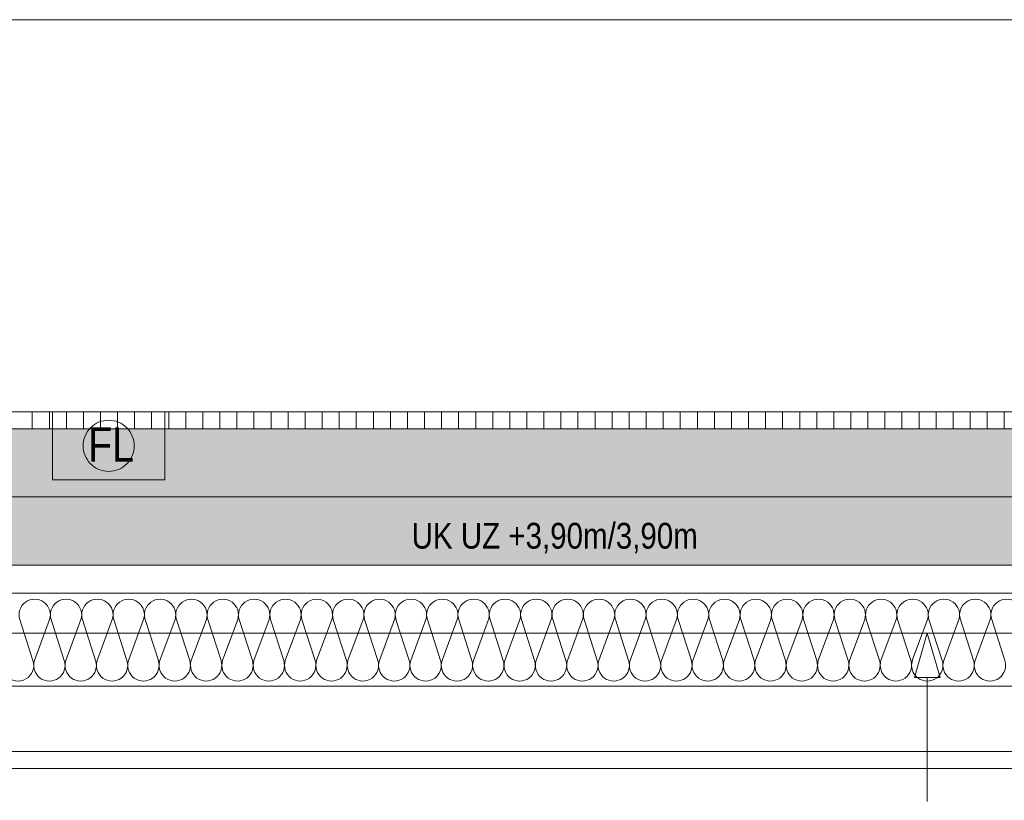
# Model space of a CAD drawing. Extents: x -720 to 300, y 62 to 1162.
# Tile 19 of 143: x -248 to -190, y 206 to 252. Entities that reach past the tile are written whole.
import ezdxf
from ezdxf.lldxf.tags import DXFTag

# ---------------------------------------------------------------- set-up
doc = ezdxf.new("R2010")
doc.units = 0
doc.layers.get('0').update_dxf_attribs({"lineweight": 13})
for name, color, linetype, lineweight, true_color in [('00_Beschriftung UZ', 3, 'Continuous', 35, 0x00ff00), ('30 -33 Aussenwände- 2 nichttragend', 7, 'Continuous', 9, 0x003dff), ('30 -33 Aussenwände- 7 Fassade_ Elemente', 7, 'Continuous', 9, 0x00aacc), ('30 -34 Innenwände- 2 nichttragend', 7, 'Continuous', 18, 0xff7fe6), ('30 -35 Decken- 1 Konstruktion-Träger- Stahlbeton', 7, 'Continuous', 13, 0x33aa00), ('40 -47 Nutzungspez. Anlagen- 4 Feuerlöschanlagen', 7, 'Continuous', 9, 0xff7fff), ('70 -72 Beschriftung- 2 Beschriftung Bauteile', 7, 'Continuous', 9, 0x9999ff), ('70 -76 Bemaßung- 2 Allgemein', 9, 'Continuous', 5, 0x808080), ('iwb_Schraffur_Unterzug', 7, 'Continuous', 5, 0xffffcc)]:
    doc.layers.add(name, color=color, linetype=linetype, lineweight=lineweight, true_color=true_color)
doc.layers.add('70 -71 Achsen- 1 Gebäudeachsen', color=7, linetype='STRICHPUNKT2-A06G94018I', lineweight=18)
doc.styles.get("Standard").update_dxf_attribs({"font": 'ARIALN.TTF'})
tags = doc.linetypes.add('fein_strichliert-A06G94028I', pattern=[4, 1, -2, 1]).pattern_tags.tags
tags[8:9] = [DXFTag(74, 4), DXFTag(75, 0), DXFTag(340, '0'), DXFTag(46, 0.0), DXFTag(50, 0.0), DXFTag(44, 0.0), DXFTag(45, 0.0)]
tags[6:7] = [DXFTag(74, 4), DXFTag(75, 0), DXFTag(340, '0'), DXFTag(46, 0.0), DXFTag(50, 0.0), DXFTag(44, 0.0), DXFTag(45, 0.0)]
tags[4:5] = [DXFTag(74, 4), DXFTag(75, 0), DXFTag(340, '0'), DXFTag(46, 0.0), DXFTag(50, 0.0), DXFTag(44, 0.0), DXFTag(45, 0.0)]
tags = doc.linetypes.add('STRICHPUNKT2-A06G94018I', pattern=[12.7, 6.35, -3.175, 0, -3.175]).pattern_tags.tags
tags[10:11] = [DXFTag(74, 4), DXFTag(75, 0), DXFTag(340, '0'), DXFTag(46, 0.0), DXFTag(50, 0.0), DXFTag(44, 0.0), DXFTag(45, 0.0)]
tags[8:9] = [DXFTag(74, 4), DXFTag(75, 0), DXFTag(340, '0'), DXFTag(46, 0.0), DXFTag(50, 0.0), DXFTag(44, 0.0), DXFTag(45, 0.0)]
tags[6:7] = [DXFTag(74, 4), DXFTag(75, 0), DXFTag(340, '0'), DXFTag(46, 0.0), DXFTag(50, 0.0), DXFTag(44, 0.0), DXFTag(45, 0.0)]
tags[4:5] = [DXFTag(74, 4), DXFTag(75, 0), DXFTag(340, '0'), DXFTag(46, 0.0), DXFTag(50, 0.0), DXFTag(44, 0.0), DXFTag(45, 0.0)]

# ---------------------------------------------------------------- blocks, each defined once
blk = doc.blocks.new('Referenz-A06G94038I')
at = {"layer": '00_Beschriftung UZ', "color": 0, "linetype": 'Continuous', "lineweight": -2, "ltscale": 0.13}
blk.add_solid([(-227.689, 221.242), (-226.357, 223.912), (-225.019, 221.243)], dxfattribs=at)
at = {"layer": '30 -33 Aussenwände- 2 nichttragend', "color": 0, "linetype": 'fein_strichliert-A06G94028I', "lineweight": -2, "ltscale": 0.13}
blk.add_line((-450.357, 215.912), (-154.357, 215.912), dxfattribs=at)
at = {"layer": '30 -33 Aussenwände- 7 Fassade_ Elemente', "color": 0, "linetype": 'Continuous', "lineweight": -2, "ltscale": 0.13}
for p, q in [((-154.857, 227.912), (-297.857, 227.912)), ((-297.857, 218.272), (-154.857, 218.272)), ((-247.671, 216.712), (-246.9, 214.312)), ((-246.81, 214.312), (-245.922, 216.712)), ((-245.832, 216.712), (-245.061, 214.312)), ((-244.971, 214.312), (-244.084, 216.712)), ((-243.994, 216.712), (-243.222, 214.312)), ((-243.132, 214.312), (-242.245, 216.712)), ((-242.155, 216.712), (-241.384, 214.312)), ((-241.294, 214.312), (-240.407, 216.712)), ((-240.317, 216.712), (-239.545, 214.312)), ((-239.455, 214.312), (-238.568, 216.712)), ((-238.478, 216.712), (-237.707, 214.312)), ((-237.617, 214.312), (-236.73, 216.712)), ((-236.64, 216.712), (-235.868, 214.312)), ((-235.778, 214.312), (-234.891, 216.712)), ((-234.801, 216.712), (-234.03, 214.312)), ((-233.94, 214.312), (-233.053, 216.712)), ((-232.963, 216.712), (-232.191, 214.312)), ((-232.101, 214.312), (-231.214, 216.712)), ((-231.124, 216.712), (-230.353, 214.312)), ((-230.263, 214.312), (-229.376, 216.712)), ((-229.286, 216.712), (-228.514, 214.312)), ((-228.424, 214.312), (-227.537, 216.712)), ((-227.447, 216.712), (-226.676, 214.312)), ((-226.586, 214.312), (-225.699, 216.712)), ((-225.609, 216.712), (-224.837, 214.312)), ((-224.747, 214.312), (-223.86, 216.712)), ((-223.77, 216.712), (-222.999, 214.312)), ((-222.909, 214.312), (-222.021, 216.712)), ((-221.931, 216.712), (-221.16, 214.312)), ((-221.07, 214.312), (-220.183, 216.712)), ((-220.093, 216.712), (-219.322, 214.312)), ((-219.232, 214.312), (-218.344, 216.712)), ((-218.254, 216.712), (-217.483, 214.312)), ((-217.393, 214.312), (-216.506, 216.712)), ((-216.416, 216.712), (-215.645, 214.312)), ((-215.555, 214.312), (-214.667, 216.712)), ((-214.577, 216.712), (-213.806, 214.312)), ((-213.716, 214.312), (-212.829, 216.712)), ((-212.739, 216.712), (-211.967, 214.312)), ((-211.877, 214.312), (-210.99, 216.712)), ((-210.9, 216.712), (-210.129, 214.312)), ((-210.039, 214.312), (-209.152, 216.712)), ((-209.062, 216.712), (-208.29, 214.312)), ((-208.2, 214.312), (-207.313, 216.712)), ((-207.223, 216.712), (-206.452, 214.312)), ((-206.362, 214.312), (-205.475, 216.712)), ((-205.385, 216.712), (-204.613, 214.312)), ((-204.523, 214.312), (-203.636, 216.712)), ((-203.546, 216.712), (-202.775, 214.312)), ((-202.685, 214.312), (-201.798, 216.712)), ((-201.708, 216.712), (-200.936, 214.312)), ((-200.846, 214.312), (-199.959, 216.712)), ((-199.869, 216.712), (-199.098, 214.312)), ((-199.008, 214.312), (-198.121, 216.712)), ((-198.031, 216.712), (-197.259, 214.312)), ((-197.169, 214.312), (-196.282, 216.712)), ((-196.192, 216.712), (-195.421, 214.312)), ((-195.331, 214.312), (-194.444, 216.712)), ((-194.354, 216.712), (-193.582, 214.312)), ((-193.492, 214.312), (-192.605, 216.712)), ((-192.515, 216.712), (-191.744, 214.312)), ((-191.654, 214.312), (-190.766, 216.712)), ((-190.676, 216.712), (-189.905, 214.312)), ((-150.357, 212.812), (-302.857, 212.812)), ((-297.357, 212.812), (-155.357, 212.812)), ((-155.357, 208.972), (-297.357, 208.972)), ((-300.957, 207.972), (-151.757, 207.972))]:
    blk.add_line(p, q, dxfattribs=at)
for centre, major_axis, end_param in [((-246.797, 216.994), (-0.539, 0.744), 1.254884), ((-246.797, 216.994), (0.539, 0.744), 1.254884), ((-246.797, 216.994), (0.874, -0.282), 1.254884), ((-244.958, 216.994), (0.874, -0.282), 3.764652), ((-244.958, 216.994), (-0.539, 0.744), 1.254884), ((-244.958, 216.994), (0.539, 0.744), 1.254884), ((-244.958, 216.994), (0.874, -0.282), 1.254884), ((-243.12, 216.994), (0.874, -0.282), 3.764652), ((-243.12, 216.994), (-0.539, 0.744), 1.254884), ((-243.12, 216.994), (0.539, 0.744), 1.254884), ((-243.12, 216.994), (0.874, -0.282), 1.254884), ((-241.281, 216.994), (0.874, -0.282), 3.764652), ((-239.442, 216.994), (0.874, -0.282), 3.764652), ((-237.604, 216.994), (0.874, -0.282), 3.764652), ((-235.765, 216.994), (0.874, -0.282), 3.764652), ((-233.927, 216.994), (0.874, -0.282), 3.764652), ((-232.088, 216.994), (0.874, -0.282), 3.764652), ((-230.25, 216.994), (0.874, -0.282), 3.764652), ((-228.411, 216.994), (0.874, -0.282), 3.764652), ((-226.573, 216.994), (0.874, -0.282), 3.764652), ((-224.734, 216.994), (0.874, -0.282), 3.764652), ((-222.896, 216.994), (0.874, -0.282), 3.764652), ((-221.057, 216.994), (0.874, -0.282), 3.764652), ((-219.219, 216.994), (0.874, -0.282), 3.764652), ((-217.38, 216.994), (0.874, -0.282), 3.764652), ((-215.542, 216.994), (0.874, -0.282), 3.764652), ((-213.703, 216.994), (0.874, -0.282), 3.764652), ((-211.865, 216.994), (0.874, -0.282), 3.764652), ((-210.026, 216.994), (0.874, -0.282), 3.764652), ((-208.187, 216.994), (0.874, -0.282), 3.764652), ((-206.349, 216.994), (0.874, -0.282), 3.764652), ((-204.51, 216.994), (0.874, -0.282), 3.764652), ((-202.672, 216.994), (0.874, -0.282), 3.764652), ((-200.833, 216.994), (0.874, -0.282), 3.764652), ((-198.995, 216.994), (0.874, -0.282), 3.764652), ((-197.156, 216.994), (0.874, -0.282), 3.764652), ((-195.318, 216.994), (0.874, -0.282), 3.764652), ((-193.479, 216.994), (0.874, -0.282), 3.764652), ((-191.641, 216.994), (0.874, -0.282), 3.764652), ((-189.802, 216.994), (0.874, -0.282), 3.764652), ((-247.774, 214.03), (-0.684, -0.614), 2.721951), ((-245.935, 214.03), (-0.874, 0.282), 1.255075), ((-245.935, 214.03), (-0.874, 0.282), 3.765224), ((-245.935, 214.03), (0.539, -0.744), 1.255075), ((-244.097, 214.03), (-0.874, 0.282), 3.765224), ((-244.097, 214.03), (-0.874, 0.282), 1.255075), ((-244.097, 214.03), (0.539, -0.744), 1.255075), ((-242.258, 214.03), (-0.874, 0.282), 3.765224), ((-240.42, 214.03), (-0.874, 0.282), 3.765224), ((-238.581, 214.03), (-0.874, 0.282), 3.765224), ((-236.743, 214.03), (-0.874, 0.282), 3.765224), ((-234.904, 214.03), (-0.874, 0.282), 3.765224), ((-233.066, 214.03), (-0.874, 0.282), 3.765224), ((-231.227, 214.03), (-0.874, 0.282), 3.765224), ((-229.389, 214.03), (-0.874, 0.282), 3.765224), ((-227.55, 214.03), (-0.874, 0.282), 3.765224), ((-225.711, 214.03), (-0.874, 0.282), 3.765224), ((-223.873, 214.03), (-0.874, 0.282), 3.765224), ((-222.034, 214.03), (-0.874, 0.282), 3.765224), ((-220.196, 214.03), (-0.874, 0.282), 3.765224), ((-218.357, 214.03), (-0.874, 0.282), 3.765224), ((-216.519, 214.03), (-0.874, 0.282), 3.765224), ((-214.68, 214.03), (-0.874, 0.282), 3.765224), ((-212.842, 214.03), (-0.874, 0.282), 3.765224), ((-211.003, 214.03), (-0.874, 0.282), 3.765224), ((-209.165, 214.03), (-0.874, 0.282), 3.765224), ((-207.326, 214.03), (-0.874, 0.282), 3.765224), ((-205.488, 214.03), (-0.874, 0.282), 3.765224), ((-203.649, 214.03), (-0.874, 0.282), 3.765224), ((-201.811, 214.03), (-0.874, 0.282), 3.765224), ((-199.972, 214.03), (-0.874, 0.282), 3.765224), ((-198.134, 214.03), (-0.874, 0.282), 3.765224), ((-196.295, 214.03), (-0.874, 0.282), 3.765224), ((-194.456, 214.03), (-0.874, 0.282), 3.765224), ((-192.618, 214.03), (-0.874, 0.282), 3.765224), ((-190.779, 214.03), (-0.874, 0.282), 3.765224), ((-245.935, 214.03), (-0.539, -0.744), 1.255075), ((-244.097, 214.03), (-0.539, -0.744), 1.255075)]:
    blk.add_ellipse(centre, major_axis=major_axis, ratio=1, start_param=0, end_param=end_param, dxfattribs=at)
at = {"layer": '30 -34 Innenwände- 2 nichttragend', "color": 0, "linetype": 'Continuous', "lineweight": -2, "ltscale": 0.13}
for p, q in [((-3.356, 228.912), (-248.457, 228.912)), ((-3.356, 227.912), (-248.457, 227.912))]:
    blk.add_line(p, q, dxfattribs=at)
at = {"layer": '30 -34 Innenwände- 2 nichttragend', "color": 0, "lineweight": -2}
for p, q in [((-3.356, 228.912), (-248.457, 228.912)), ((-246.937, 228.912), (-246.937, 227.912)), ((-245.937, 228.912), (-245.937, 227.912)), ((-244.937, 228.912), (-244.937, 227.912)), ((-243.937, 228.912), (-243.937, 227.912)), ((-242.937, 228.912), (-242.937, 227.912)), ((-241.937, 228.912), (-241.937, 227.912)), ((-240.937, 228.912), (-240.937, 227.912)), ((-239.937, 228.912), (-239.937, 227.912)), ((-238.937, 228.912), (-238.937, 227.912)), ((-237.937, 228.912), (-237.937, 227.912)), ((-236.937, 228.912), (-236.937, 227.912)), ((-235.937, 228.912), (-235.937, 227.912)), ((-234.937, 228.912), (-234.937, 227.912)), ((-233.937, 228.912), (-233.937, 227.912)), ((-232.937, 228.912), (-232.937, 227.912)), ((-231.937, 228.912), (-231.937, 227.912)), ((-230.937, 228.912), (-230.937, 227.912)), ((-229.937, 228.912), (-229.937, 227.912)), ((-228.937, 228.912), (-228.937, 227.912)), ((-227.937, 228.912), (-227.937, 227.912)), ((-226.937, 228.912), (-226.937, 227.912)), ((-225.937, 228.912), (-225.937, 227.912)), ((-224.937, 228.912), (-224.937, 227.912)), ((-223.937, 228.912), (-223.937, 227.912)), ((-222.937, 228.912), (-222.937, 227.912)), ((-221.937, 228.912), (-221.937, 227.912)), ((-220.937, 228.912), (-220.937, 227.912)), ((-219.937, 228.912), (-219.937, 227.912)), ((-218.937, 228.912), (-218.937, 227.912)), ((-217.937, 228.912), (-217.937, 227.912)), ((-216.937, 228.912), (-216.937, 227.912)), ((-215.937, 228.912), (-215.937, 227.912)), ((-214.937, 228.912), (-214.937, 227.912)), ((-213.937, 228.912), (-213.937, 227.912)), ((-212.937, 228.912), (-212.937, 227.912)), ((-211.937, 228.912), (-211.937, 227.912)), ((-210.937, 228.912), (-210.937, 227.912)), ((-209.937, 228.912), (-209.937, 227.912)), ((-208.937, 228.912), (-208.937, 227.912)), ((-207.937, 228.912), (-207.937, 227.912)), ((-206.937, 228.912), (-206.937, 227.912)), ((-205.937, 228.912), (-205.937, 227.912)), ((-204.937, 228.912), (-204.937, 227.912)), ((-203.937, 228.912), (-203.937, 227.912)), ((-202.937, 228.912), (-202.937, 227.912)), ((-201.937, 228.912), (-201.937, 227.912)), ((-200.937, 228.912), (-200.937, 227.912)), ((-199.937, 228.912), (-199.937, 227.912)), ((-198.937, 228.912), (-198.937, 227.912)), ((-197.937, 228.912), (-197.937, 227.912)), ((-196.937, 228.912), (-196.937, 227.912)), ((-195.937, 228.912), (-195.937, 227.912)), ((-194.937, 228.912), (-194.937, 227.912)), ((-193.937, 228.912), (-193.937, 227.912)), ((-192.937, 228.912), (-192.937, 227.912)), ((-191.937, 228.912), (-191.937, 227.912)), ((-190.937, 228.912), (-190.937, 227.912)), ((-189.937, 228.912), (-189.937, 227.912)), ((-3.356, 227.912), (-248.457, 227.912))]:
    blk.add_line(p, q, dxfattribs=at)
at = {"layer": '30 -35 Decken- 1 Konstruktion-Träger- Stahlbeton', "color": 0, "linetype": 'fein_strichliert-A06G94028I', "lineweight": -2, "ltscale": 0.13}
for p, q in [((-2.357, 223.912), (-682.362, 223.912)), ((-2.357, 215.912), (-682.362, 215.912))]:
    blk.add_line(p, q, dxfattribs=at)
at = {"layer": '40 -47 Nutzungspez. Anlagen- 4 Feuerlöschanlagen', "color": 0, "linetype": 'Continuous', "lineweight": -2, "ltscale": 0.13}
for p, q in [((-245.757, 224.912), (-245.757, 228.912)), ((-245.757, 228.912), (-239.157, 228.912)), ((-239.157, 228.912), (-239.157, 224.912)), ((-243.518, 227.973), (-243.409, 228.072)), ((-243.409, 228.072), (-243.291, 228.159)), ((-243.291, 228.159), (-243.164, 228.235)), ((-243.164, 228.235), (-243.031, 228.298)), ((-243.031, 228.298), (-242.893, 228.348)), ((-242.893, 228.348), (-242.75, 228.383)), ((-242.75, 228.383), (-242.604, 228.405)), ((-242.604, 228.405), (-242.457, 228.412)), ((-242.457, 228.412), (-242.31, 228.405)), ((-242.31, 228.405), (-242.165, 228.383)), ((-242.165, 228.383), (-242.022, 228.348)), ((-242.022, 228.348), (-241.883, 228.298)), ((-241.883, 228.298), (-241.75, 228.235)), ((-241.75, 228.235), (-241.624, 228.159)), ((-241.624, 228.159), (-241.506, 228.072)), ((-241.506, 228.072), (-241.397, 227.973)), ((-243.843, 227.486), (-243.78, 227.619)), ((-243.78, 227.619), (-243.705, 227.745)), ((-243.705, 227.745), (-243.617, 227.864)), ((-243.617, 227.864), (-243.518, 227.973)), ((-241.397, 227.973), (-241.298, 227.864)), ((-241.298, 227.864), (-241.21, 227.745)), ((-241.21, 227.745), (-241.134, 227.619)), ((-241.134, 227.619), (-241.072, 227.486)), ((-243.957, 226.912), (-243.95, 227.059)), ((-243.95, 226.765), (-243.957, 226.912)), ((-243.95, 227.059), (-243.929, 227.205)), ((-243.929, 227.205), (-243.893, 227.348)), ((-243.893, 227.348), (-243.843, 227.486)), ((-241.072, 227.486), (-241.022, 227.348)), ((-241.022, 227.348), (-240.986, 227.205)), ((-240.986, 227.205), (-240.965, 227.059)), ((-240.965, 227.059), (-240.957, 226.912)), ((-240.957, 226.912), (-240.965, 226.765)), ((-243.929, 226.619), (-243.95, 226.765)), ((-243.893, 226.477), (-243.929, 226.619)), ((-243.843, 226.338), (-243.893, 226.477)), ((-243.78, 226.205), (-243.843, 226.338)), ((-241.072, 226.338), (-241.134, 226.205)), ((-241.022, 226.477), (-241.072, 226.338)), ((-240.986, 226.619), (-241.022, 226.477)), ((-240.965, 226.765), (-240.986, 226.619)), ((-243.705, 226.079), (-243.78, 226.205)), ((-243.617, 225.961), (-243.705, 226.079)), ((-243.518, 225.851), (-243.617, 225.961)), ((-243.409, 225.753), (-243.518, 225.851)), ((-241.397, 225.851), (-241.506, 225.753)), ((-241.298, 225.961), (-241.397, 225.851)), ((-241.21, 226.079), (-241.298, 225.961)), ((-241.134, 226.205), (-241.21, 226.079)), ((-243.291, 225.665), (-243.409, 225.753)), ((-243.164, 225.589), (-243.291, 225.665)), ((-243.031, 225.526), (-243.164, 225.589)), ((-242.893, 225.477), (-243.031, 225.526)), ((-242.75, 225.441), (-242.893, 225.477)), ((-242.604, 225.419), (-242.75, 225.441)), ((-242.457, 225.412), (-242.604, 225.419)), ((-242.31, 225.419), (-242.457, 225.412)), ((-242.165, 225.441), (-242.31, 225.419)), ((-242.022, 225.477), (-242.165, 225.441)), ((-241.883, 225.526), (-242.022, 225.477)), ((-241.75, 225.589), (-241.883, 225.526)), ((-241.624, 225.665), (-241.75, 225.589)), ((-241.506, 225.753), (-241.624, 225.665)), ((-239.157, 224.912), (-245.757, 224.912))]:
    blk.add_line(p, q, dxfattribs=at)
at = {"layer": '70 -71 Achsen- 1 Gebäudeachsen', "color": 0, "linetype": 'STRICHPUNKT2-A06G94018I', "lineweight": -2, "ltscale": 0.13}
blk.add_line((-682.362, 219.912), (76.456, 219.912), dxfattribs=at)
at = {"layer": '70 -72 Beschriftung- 2 Beschriftung Bauteile', "color": 0, "lineweight": -2}
for p, q in [((-195.206, 213.314), (-194.456, 215.912)), ((-194.456, 215.912), (-193.706, 213.314)), ((-193.706, 213.314), (-195.206, 213.314))]:
    blk.add_line(p, q, dxfattribs=at)
at = {"layer": '70 -72 Beschriftung- 2 Beschriftung Bauteile', "color": 0, "linetype": 'Continuous', "lineweight": -2, "ltscale": 0.13}
blk.add_line((-194.456, 213.314), (-194.456, 206.034), dxfattribs=at)
at = {"layer": '70 -76 Bemaßung- 2 Allgemein', "color": 0, "linetype": 'Continuous', "lineweight": -2, "ltscale": 0.13}
blk.add_line((-4.416, 251.912), (-682.362, 251.912), dxfattribs=at)
at = {"layer": '00_Beschriftung UZ', "color": 0, "linetype": 'ByBlock', "lineweight": -2, "ltscale": 0.13, "insert": (-224.69, 222.391), "char_height": 1.51033, "attachment_point": 1}
blk.add_mtext('{\\fArial Narrow;UK UZ +3,90m/3,90m}', dxfattribs=at)
at = {"layer": '40 -47 Nutzungspez. Anlagen- 4 Feuerlöschanlagen', "color": 0, "linetype": 'Continuous', "lineweight": -2, "ltscale": 0.13, "insert": (-243.662, 227.995), "char_height": 2.01377, "attachment_point": 1}
blk.add_mtext('{\\fArial Narrow;FL}', dxfattribs=at)
blk = doc.blocks.new('Referenz-A06G94058I')
at = {"layer": 'iwb_Schraffur_Unterzug', "linetype": 'Continuous', "ltscale": 0.13}
for points in [[(-682.362, 227.912), (-2.356, 227.912), (-682.362, 225.659)], [(-682.362, 225.659), (-2.356, 227.912), (-2.356, 219.912)], [(-682.362, 225.659), (-2.356, 219.912), (-682.362, 222.165)], [(-682.362, 222.165), (-2.356, 219.912), (-682.362, 219.912)]]:
    blk.add_solid(points, dxfattribs=at)

msp = doc.modelspace()

# ---------------------------------------------------------------- block references
at = {"color": 8, "lineweight": 13, "ltscale": 0.13, "true_color": 0x808080}
msp.add_blockref('Referenz-A06G94038I', (0, 0), dxfattribs=at)
at = {"color": 8, "lineweight": 25, "ltscale": 0.25, "true_color": 0x808080}
msp.add_blockref('Referenz-A06G94058I', (0, 0), dxfattribs=at)

doc.saveas('drawing.dxf')
